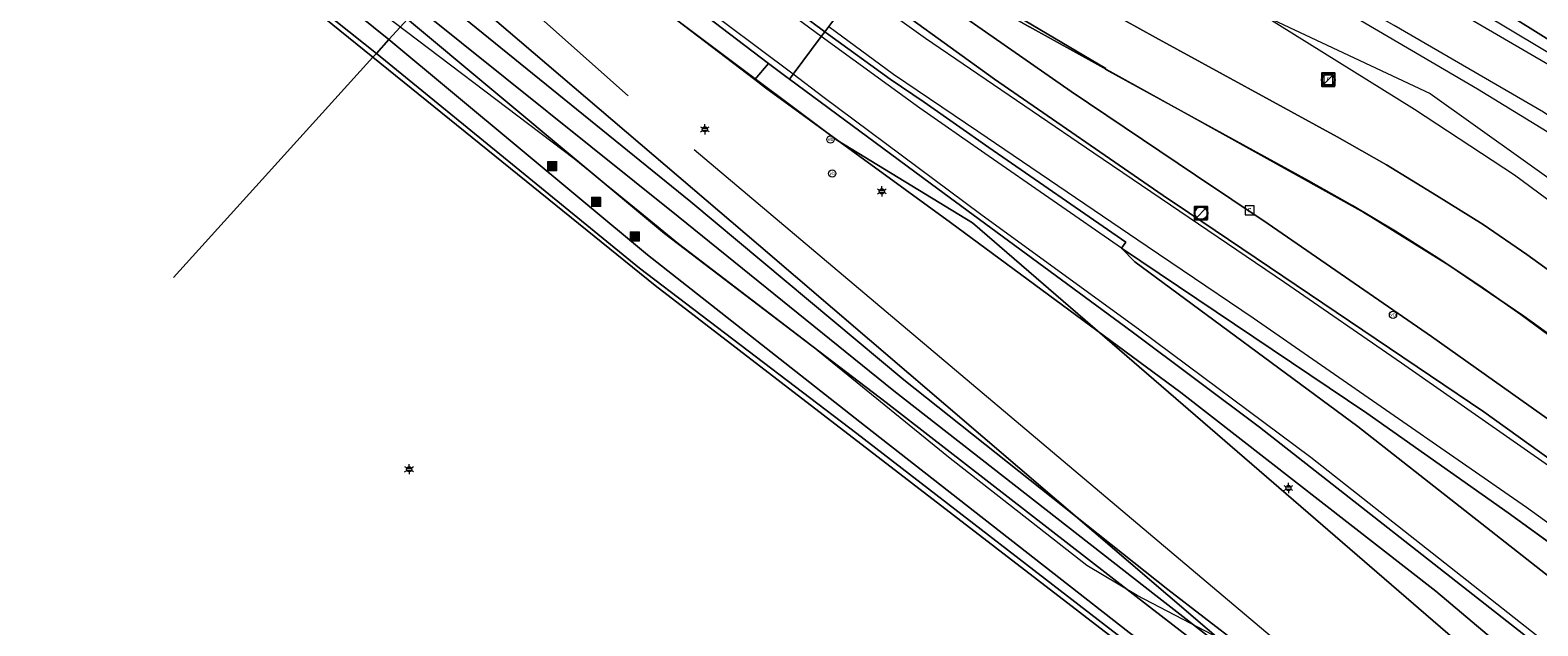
# Model space of a CAD drawing. Header units: metres. Extents: x 163628 to 167676, y 402708 to 405373.
# Tile 5 of 256: x 163904 to 163997, y 403097 to 403133. Entities that reach past the tile are written whole.
import ezdxf
from ezdxf.enums import TextEntityAlignment as Align

# ---------------------------------------------------------------- set-up
doc = ezdxf.new("R2010")
doc.units = ezdxf.units.M
doc.layers.get('0').update_dxf_attribs({"lineweight": 25})
for name, color, linetype, lineweight in [('X-CA190022.004-UO-BGT_Ondergrond$0$GE_117_WGIGeleideconstructie_Grens_GEM', 253, 'X-CA190022.004-UO-BGT_Ondergrond$0$Vangrail', 9), ('X-CA190022.004-UO-BGT_Ondergrond$0$GE_203_VGOHaag_Lijn_GEM', 253, 'X-CA190022.004-UO-BGT_Ondergrond$0$Heg', 9), ('X-CA190022.004-UO-BGT_Ondergrond$0$GE_208_SHDDraadraster_Lijn_GEM', 253, 'X-CA190022.004-UO-BGT_Ondergrond$0$RASTER', 9), ('X-CA190022.004-UO-BGT_Ondergrond$0$GE_214_Wegmarkering_Lijn_GEM', 253, 'Continuous', 9), ('X-CA190022.004-UO-BGT_Ondergrond$0$GE_244_Taludlijn_Lijn_GEM', 253, 'Continuous', 9), ('X-CA190022.004-UO-BGT_Ondergrond$0$GE_311_WGDRijbaanRegionaleweg_Vlak_GEM', 253, 'Continuous', 9), ('X-CA190022.004-UO-BGT_Ondergrond$0$GE_316_WGDFietspad_Vlak_GEM', 253, 'Continuous', 9), ('X-CA190022.004-UO-BGT_Ondergrond$0$GE_367_OWGBerm_groenvoorziening_grasenk_GEM', 253, 'Continuous', 9), ('X-CA190022.004-UO-BGT_Ondergrond$0$GE_461_BTDGraslandoverig_Vlak_GEM', 253, 'Continuous', 9), ('X-CA190022.004-UO-BGT_Ondergrond$0$GE_479_BTDGroenvoorziening_grasenkruida_GEM', 253, 'Continuous', 9), ('X-CA190022.004-UO-BGT_Ondergrond$0$GE_502_WTDWaterloop_Vlak_GEM', 253, 'Continuous', 9), ('X-CA190022.004-UO-BGT_Ondergrond$0$GE_504_WTDWaterloop_sloot_Vlak_GEM', 253, 'Continuous', 9), ('X-CA190022.004-UO-BGT_Ondergrond$0$GE_541_OWTOever_slootkant_Vlak_GEM', 253, 'Continuous', 9), ('X-CA190022.004-UO-BGT_Ondergrond$0$GE_661_SHDMuurGroterDan30cm_Vlak_GEM', 253, 'Continuous', 9), ('X-CA190022.004-UO-BGT_Ondergrond$0$GE_814_BRDVerkeersbord_Punt_GEM', 253, 'Continuous', 9), ('X-CA190022.004-UO-BGT_Ondergrond$0$GE_861_PALLichtmast_Punt_GEM', 253, 'Continuous', 9), ('X-CA190022.004-UO-BGT_Ondergrond$0$GE_885_PutInspectieofRioolput_Punt_GEM', 253, 'Continuous', 9), ('X-CA190022.004-UO-BGT_Ondergrond$0$GE_925_STMKunstobject_Punt_GEM', 253, 'Continuous', 9), ('X-CA190022.004-UO-BGT_Ondergrond$0$N-WE-RI-PUT_INSPECTIE-S', 253, 'Continuous', 9), ('X-CA190022.004-UO-KAD_Percelen$0$B-WE-KG-GRENS_PERCEEL-GV', 150, 'Continuous', 9), ('X-CA190022.004-UO-WHM_Riolering gemeente_NLCS$0$B-WE-RI-PUT-S', 214, 'Continuous', 15)]:
    doc.layers.add(name, color=color, linetype=linetype, lineweight=lineweight)
doc.styles.add('X-CA190022.004-UO-BGT_Ondergrond$0$NLCS-ISO', font='NLCS-ISO.ttf')
doc.linetypes.add('X-CA190022.004-UO-BGT_Ondergrond$0$Heg', pattern='A,5,-1.5,[2,dgnlstyle-meierijstad.shx,S=0.007937,R=45,X=0,Y=0],-1.5', length=8)
doc.linetypes.add('X-CA190022.004-UO-BGT_Ondergrond$0$RASTER', pattern='A,5,-1.5,[2,dgnlstyle-Veghel.shx,S=0.007937,R=0,X=0,Y=0],-1.5', length=8)
doc.linetypes.add('X-CA190022.004-UO-BGT_Ondergrond$0$Vangrail', pattern='A,10,-1.5,[3,dgnlstyle-Veghel.shx,S=0.007937,R=90,X=0,Y=0.5],-1,[3,dgnlstyle-Veghel.shx,S=0.007937,R=270,X=0,Y=-0.5],-1.5', length=14)

# ---------------------------------------------------------------- blocks, each defined once
blk = doc.blocks.new('X-CA190022.004-UO-BGT_Ondergrond$0$SIE-WEG_PAAL_VERKEERSBORD-SO')
at = {"linetype": 'ByBlock', "lineweight": 18}
blk.add_circle((0, 0), 1.5, dxfattribs=at)
at = {"linetype": 'ByBlock', "lineweight": 18, "style": 'X-CA190022.004-UO-BGT_Ondergrond$0$NLCS-ISO'}
blk.add_text('vb', height=1.5, dxfattribs=at).set_placement((0, 0.13), align=Align.MIDDLE_CENTER)
blk = doc.blocks.new('X-CA190022.004-UO-BGT_Ondergrond$0$IMGEOVerkeersbord')
at = {"xscale": 5, "yscale": 5, "zscale": 5}
blk.add_blockref('X-CA190022.004-UO-BGT_Ondergrond$0$SIE-WEG_PAAL_VERKEERSBORD-SO', (0, 0), dxfattribs=at)
blk = doc.blocks.new('X-CA190022.004-UO-BGT_Ondergrond$0$SRI-PUT_INSPECTIEPUT_RIOOLPUT-SO')
at = {"color": 0, "linetype": 'ByBlock', "lineweight": 18}
blk.add_lwpolyline([(-1.12, -1.12), (1.12, -1.12), (1.12, 1.12), (-1.12, 1.12)], close=True, dxfattribs=at)
at = {"color": 0, "linetype": 'ByBlock', "lineweight": 18, "style": 'X-CA190022.004-UO-BGT_Ondergrond$0$NLCS-ISO'}
blk.add_text('r', height=1.5, dxfattribs=at).set_placement((0, 0.28), align=Align.MIDDLE_CENTER)
blk = doc.blocks.new('X-CA190022.004-UO-BGT_Ondergrond$0$IMGEOInspectierioolput')
at = {"layer": 'X-CA190022.004-UO-BGT_Ondergrond$0$N-WE-RI-PUT_INSPECTIE-S', "xscale": 10, "yscale": 10, "zscale": 10}
blk.add_blockref('X-CA190022.004-UO-BGT_Ondergrond$0$SRI-PUT_INSPECTIEPUT_RIOOLPUT-SO', (0, 0), dxfattribs=at)
blk = doc.blocks.new('X-CA190022.004-UO-BGT_Ondergrond$0$N-SIE-WEG_LICHTMAST-SO')
h = blk.add_hatch(color=256)
h.paths.add_polyline_path([(1.16, 0.5, 0.658505), (-1.16, 0.5)])
h.paths.add_polyline_path([(-1.16, -0.5, 0.658505), (1.16, -0.5)])
at = {"flags": 128}
for points in [[(-2.19, 1.27), (-1.1, 0.63)], [(-1.16, 0.5), (1.16, 0.5)], [(0, 1.27), (0, 2.53)], [(1.1, 0.63), (2.19, 1.27)], [(-2.19, -1.27), (-1.1, -0.63)], [(-1.16, -0.5), (1.16, -0.5)], [(0, -1.27), (0, -2.53)], [(2.19, -1.27), (1.1, -0.63)]]:
    blk.add_lwpolyline(points, dxfattribs=at)
at = {"ltscale": 0.5}
blk.add_circle((0, 0), 1.27, dxfattribs=at)
at = {"style": 'X-CA190022.004-UO-BGT_Ondergrond$0$NLCS-ISO'}
blk.add_attdef('TYPE', text='', height=1.8, dxfattribs=at).set_placement((0, 2.53), align=Align.BOTTOM_CENTER)
blk = doc.blocks.new('X-CA190022.004-UO-BGT_Ondergrond$0$IMGEOLichtmastpaal')
at = {"xscale": 5, "yscale": 5, "zscale": 5}
blk.add_blockref('X-CA190022.004-UO-BGT_Ondergrond$0$N-SIE-WEG_LICHTMAST-SO', (0, 6.4), dxfattribs=at)
blk = doc.blocks.new('*U25')
at = {"layer": 'X-CA190022.004-UO-BGT_Ondergrond$0$GE_925_STMKunstobject_Punt_GEM'}
h = blk.add_hatch(color=30, dxfattribs=at)
edge = h.paths.add_edge_path()
edge.add_spline(control_points=[(-15.9, -13.3), (-15.9, -15.9), (-13.3, -15.9)], knot_values=[0, 0, 0, 1, 1, 1], degree=2, periodic=0)
edge.add_line((-13.3, -15.9), (13.3, -15.9))
edge.add_spline(control_points=[(13.3, -15.9), (15.9, -15.9), (15.9, -13.3)], knot_values=[0, 0, 0, 1, 1, 1], degree=2, periodic=0)
edge.add_line((15.9, -13.3), (15.9, 13.3))
edge.add_spline(control_points=[(15.9, 13.3), (15.9, 15.9), (13.3, 15.9)], knot_values=[0, 0, 0, 1, 1, 1], degree=2, periodic=0)
edge.add_line((13.3, 15.9), (-13.3, 15.9))
edge.add_spline(control_points=[(-13.3, 15.9), (-15.9, 15.9), (-15.9, 13.3)], knot_values=[0, 0, 0, 1, 1, 1], degree=2, periodic=0)
edge.add_line((-15.9, 13.3), (-15.9, -13.3))
blk = doc.blocks.new('X-CA190022.004-UO-BGT_Ondergrond$0$IMGEOKunstobject')
at = {"layer": 'X-CA190022.004-UO-BGT_Ondergrond$0$GE_925_STMKunstobject_Punt_GEM'}
h = blk.add_hatch(color=0, dxfattribs=at)
edge = h.paths.add_edge_path()
edge.add_line((7.9, 9.1), (-7.9, 9.1))
edge.add_spline(control_points=[(-7.9, 9.1), (-9.1, 8.8), (-9.1, 7.9)], knot_values=[0, 0, 0, 1, 1, 1], degree=2, periodic=0)
edge.add_line((-9.1, 7.9), (-9.1, -7.9))
edge.add_spline(control_points=[(-9.1, -7.9), (-9.1, -9), (-7.7, -9.1)], knot_values=[0, 0, 0, 1, 1, 1], degree=2, periodic=0)
edge.add_line((-7.7, -9.1), (7.7, -9.1))
edge.add_spline(control_points=[(7.7, -9.1), (9.1, -9), (9.1, -7.9)], knot_values=[0, 0, 0, 1, 1, 1], degree=2, periodic=0)
edge.add_line((9.1, -7.9), (9.1, 7.9))
edge.add_spline(control_points=[(9.1, 7.9), (8.8, 9.1), (7.9, 9.1)], knot_values=[0, 0, 0, 1, 1, 1], degree=2, periodic=0)
h = blk.add_hatch(color=0, dxfattribs=at)
edge = h.paths.add_edge_path(flags=0)
edge.add_spline(control_points=[(-6.4, -6.2), (-6.4, -6.4), (-6.2, -6.4)], knot_values=[0, 0, 0, 1, 1, 1], degree=2, periodic=0)
edge.add_line((-6.2, -6.4), (6.2, -6.4))
edge.add_spline(control_points=[(6.2, -6.4), (6.4, -6.4), (6.4, -6.2)], knot_values=[0, 0, 0, 1, 1, 1], degree=2, periodic=0)
edge.add_line((6.4, -6.2), (6.4, 6.2))
edge.add_spline(control_points=[(6.4, 6.2), (6.4, 6.3), (6.2, 6.4)], knot_values=[0, 0, 0, 1, 1, 1], degree=2, periodic=0)
edge.add_line((6.2, 6.4), (-6.2, 6.4))
edge.add_spline(control_points=[(-6.2, 6.4), (-6.3, 6.4), (-6.4, 6.2)], knot_values=[0, 0, 0, 1, 1, 1], degree=2, periodic=0)
edge.add_line((-6.4, 6.2), (-6.4, -6.2))
at = {"layer": 'X-CA190022.004-UO-BGT_Ondergrond$0$GE_925_STMKunstobject_Punt_GEM', "color": 0}
blk.add_blockref('*U25', (0, 0), dxfattribs=at)
blk = doc.blocks.new('X-CA190022.004-UO-WHM_Riolering gemeente_NLCS$0$B-SRI-PUT_BETON-SO')
blk.add_line((-1.41, -1.41), (1.41, 1.41))
at = {"lineweight": -3, "flags": 128}
blk.add_lwpolyline([(2, -2), (2, 2), (-2, 2), (-2, -2)], close=True, dxfattribs=at)
at = {"lineweight": -3}
blk.add_circle((0, 0), 2, dxfattribs=at)

msp = doc.modelspace()

# ---------------------------------------------------------------- linework, layer by layer
at = {"layer": 'X-CA190022.004-UO-BGT_Ondergrond$0$GE_117_WGIGeleideconstructie_Grens_GEM'}
for p, q in [((163948.49, 403130.221), (163934.527, 403140.883)), ((163949.159, 403129.71), (163948.49, 403130.221)), ((163960.551, 403121.41), (163949.159, 403129.71)), ((163974.748, 403110.932), (163960.551, 403121.41)), ((163990.477, 403098.694), (163974.748, 403110.932))]:
    msp.add_line(p, q, dxfattribs=at)
at = {"layer": 'X-CA190022.004-UO-BGT_Ondergrond$0$GE_203_VGOHaag_Lijn_GEM'}
for p, q in [((163957.441, 403136.855), (163967.993, 403129.482)), ((163967.993, 403129.482), (163975.661, 403124.326))]:
    msp.add_line(p, q, dxfattribs=at)
at = {"layer": 'X-CA190022.004-UO-BGT_Ondergrond$0$GE_208_SHDDraadraster_Lijn_GEM'}
for p, q in [((163975.661, 403124.326), (163980.128, 403121.322)), ((163980.128, 403121.322), (163990.198, 403114.381)), ((163990.198, 403114.381), (164005.092, 403103.832))]:
    msp.add_line(p, q, dxfattribs=at)
at = {"layer": 'X-CA190022.004-UO-BGT_Ondergrond$0$GE_214_Wegmarkering_Lijn_GEM'}
for p, q in [((163959.013, 403132.74), (163955.021, 403135.62)), ((163950.851, 403130.547), (163944.603, 403135.258)), ((163952.594, 403132.878), (163951.112, 403133.956)), ((163958.666, 403128.462), (163952.594, 403132.878)), ((163953.049, 403133.486), (163957.05, 403130.556)), ((163961.799, 403130.863), (163959.013, 403132.74)), ((163952.692, 403129.159), (163950.851, 403130.547)), ((163957.05, 403130.556), (163962.241, 403127.045)), ((163969.39, 403125.678), (163961.799, 403130.863)), ((163962.435, 403121.908), (163952.692, 403129.159)), ((163962.663, 403125.664), (163958.666, 403128.462)), ((163962.241, 403127.045), (163972.68, 403119.958)), ((163971.101, 403119.837), (163962.663, 403125.664)), ((163981.138, 403117.703), (163969.39, 403125.678)), ((163972.234, 403114.771), (163962.435, 403121.908)), ((163986.224, 403109.663), (163971.101, 403119.837)), ((163972.68, 403119.958), (163979.211, 403115.525)), ((163971.911, 403118.992), (163985.663, 403108.847)), ((163988.361, 403112.741), (163981.138, 403117.703)), ((163979.211, 403115.525), (163996.051, 403103.873)), ((163982.759, 403106.926), (163972.234, 403114.771)), ((163998.501, 403105.657), (163988.361, 403112.741)), ((163994.921, 403103.512), (163986.224, 403109.663)), ((163985.663, 403108.847), (163998.28, 403098.935)), ((163998.515, 403094.523), (163982.759, 403106.926)), ((163999.653, 403100.092), (163994.921, 403103.512)), ((163996.051, 403103.873), (164005.89, 403096.759))]:
    msp.add_line(p, q, dxfattribs=at)
at = {"layer": 'X-CA190022.004-UO-BGT_Ondergrond$0$GE_244_Taludlijn_Lijn_GEM'}
for p, q in [((163919.885, 403147.756), (163940.699, 403129.206)), ((163937.371, 403125.337), (163917.627, 403140.293)), ((163989.149, 403128.38), (163979.735, 403134.231)), ((163979.735, 403134.231), (163990.116, 403129.364)), ((163990.116, 403129.364), (164006.078, 403117.952)), ((163995.317, 403124.335), (163989.149, 403128.38)), ((163944.75, 403125.898), (163982.184, 403094.34)), ((163941.407, 403122.04), (163937.371, 403125.337)), ((164005.495, 403116.734), (163995.317, 403124.335)), ((163943.797, 403120.102), (163941.407, 403122.04)), ((163951.824, 403113.958), (163943.797, 403120.102)), ((163960.433, 403106.952), (163951.824, 403113.958)), ((163968.951, 403100.272), (163960.433, 403106.952)), ((163972.055, 403098.423), (163968.951, 403100.272)), ((163980.055, 403094.262), (163972.055, 403098.423))]:
    msp.add_line(p, q, dxfattribs=at)
at = {"layer": 'X-CA190022.004-UO-BGT_Ondergrond$0$GE_311_WGDRijbaanRegionaleweg_Vlak_GEM', "flags": 128}
for points in [[(163920.519, 403163.071), (163933.469, 403152.357), (163934.601, 403151.471), (163934.857, 403151.796), (163946.13, 403142.901), (163954.791, 403136.379), (163955.065, 403136.181), (163954.78, 403135.8), (163953.049, 403133.486), (163952.809, 403133.164), (163951.294, 403134.291), (163945.418, 403138.801), (163941.007, 403142.194), (163933.24, 403148.394), (163928.384, 403152.249), (163916.518, 403162.099), (163903.183, 403173.423), (163898.284, 403177.583), (163898.606, 403177.946), (163900.495, 403180.081), (163905.334, 403175.934), (163909.887, 403172.032), (163920.519, 403163.071)], [(163898.284, 403177.583), (163903.183, 403173.423), (163916.518, 403162.099), (163928.384, 403152.249), (163933.24, 403148.394), (163941.007, 403142.194), (163945.418, 403138.801), (163951.294, 403134.291), (163952.809, 403133.164), (163952.594, 403132.878), (163950.851, 403130.547), (163950.626, 403130.246), (163950.406, 403130.409), (163949.351, 403131.211), (163940.676, 403137.809), (163933.352, 403143.473), (163927.68, 403148.011), (163919.527, 403154.687), (163905.759, 403166.231), (163895.843, 403174.724), (163896.143, 403175.075), (163897.991, 403177.241), (163898.284, 403177.583)], [(163999.653, 403100.092), (163994.921, 403103.512), (163986.224, 403109.663), (163971.101, 403119.837), (163971.357, 403120.207), (163962.92, 403126.033), (163958.927, 403128.828), (163956.841, 403130.246), (163953.041, 403132.991), (163952.809, 403133.164), (163953.049, 403133.486), (163954.78, 403135.8), (163955.065, 403136.181)], [(163955.065, 403136.181), (163963.278, 403130.238), (163973.934, 403122.89), (163974.409, 403122.57), (163993.429, 403109.739), (164000.422, 403104.701)], [(164013.529, 403081.379), (163995.891, 403096.032), (163979.592, 403108.808), (163971.758, 403114.67), (163959.772, 403123.476), (163950.626, 403130.246), (163950.851, 403130.547), (163952.594, 403132.878), (163952.809, 403133.164), (163953.041, 403132.991), (163956.841, 403130.246), (163958.927, 403128.828), (163962.92, 403126.033), (163971.357, 403120.207), (163971.101, 403119.837), (163971.911, 403118.992), (163985.663, 403108.847)], [(163994.921, 403103.512), (163999.653, 403100.092), (164006.644, 403094.912), (164012.295, 403090.546), (164017.137, 403086.652), (164021.645, 403082.889), (164019.938, 403080.905), (164013.687, 403086.22), (163998.28, 403098.935), (163985.663, 403108.847), (163971.911, 403118.992), (163971.101, 403119.837), (163986.224, 403109.663), (163994.921, 403103.512)], [(163985.663, 403108.847), (163998.28, 403098.935)]]:
    msp.add_lwpolyline(points, dxfattribs=at)
at = {"layer": 'X-CA190022.004-UO-BGT_Ondergrond$0$GE_316_WGDFietspad_Vlak_GEM', "flags": 128}
for points in [[(163969.585, 403135.261), (163969.326, 403134.946), (163973.195, 403132.815), (163984.388, 403126.693), (163987.435, 403124.968), (163990.518, 403123.065), (163993.378, 403121.287), (163996.071, 403119.44), (164000.887, 403115.96)], [(163998.533, 403113.73), (163995.897, 403115.633), (163991.262, 403118.788), (163986.435, 403121.788), (163986.033, 403122.021), (163975.135, 403128.083), (163965.427, 403133.463)]]:
    msp.add_lwpolyline(points, dxfattribs=at)
at = {"layer": 'X-CA190022.004-UO-BGT_Ondergrond$0$GE_367_OWGBerm_groenvoorziening_grasenk_GEM', "flags": 128}
for points in [[(163803.702, 403253.9), (163845.825, 403217.695), (163864.348, 403201.77), (163873.321, 403194.035), (163881.892, 403186.646), (163895.843, 403174.724), (163905.759, 403166.231), (163919.527, 403154.687), (163927.68, 403148.011), (163933.352, 403143.473), (163940.676, 403137.809), (163949.351, 403131.211), (163948.49, 403130.221), (163934.527, 403140.883), (163930.602, 403143.645), (163923.544, 403149.674), (163902.475, 403167.394), (163877.352, 403188.924), (163870.972, 403194.353), (163868.994, 403196.036), (163860.428, 403203.445), (163846.23, 403215.725), (163840.418, 403220.803)], [(164005.092, 403103.832), (163990.198, 403114.381), (163980.128, 403121.322), (163975.661, 403124.326), (163967.993, 403129.482), (163957.441, 403136.855), (163955.492, 403138.29), (163951.254, 403141.408), (163950.545, 403141.93), (163945.493, 403145.795), (163937.696, 403152.028), (163935.35, 403153.931), (163935.886, 403154.605)], [(163935.886, 403154.605), (163935.992, 403154.517), (163944.734, 403147.241), (163947.528, 403144.995), (163950.143, 403142.986), (163951.705, 403141.939), (163953.66, 403140.628), (163956.112, 403139.002), (163956.822, 403138.531), (163957.048, 403138.382), (163959.852, 403136.703), (163965.427, 403133.463), (163975.135, 403128.083), (163986.033, 403122.021), (163986.435, 403121.788), (163991.262, 403118.788), (163995.897, 403115.633), (163998.533, 403113.73)], [(164000.422, 403104.701), (163993.429, 403109.739), (163974.409, 403122.57), (163973.934, 403122.89), (163963.278, 403130.238), (163955.065, 403136.181), (163954.791, 403136.379), (163946.13, 403142.901), (163934.857, 403151.796), (163935.089, 403151.891), (163935.235, 403152.019), (163934.504, 403152.869), (163935.35, 403153.931), (163937.696, 403152.028), (163945.493, 403145.795), (163950.545, 403141.93), (163951.254, 403141.408), (163955.492, 403138.29), (163957.441, 403136.855), (163967.993, 403129.482), (163975.661, 403124.326)], [(163948.49, 403130.221), (163949.351, 403131.211), (163950.406, 403130.409), (163950.626, 403130.246), (163959.772, 403123.476), (163971.758, 403114.67), (163979.592, 403108.808), (163995.891, 403096.032), (164013.529, 403081.379)], [(164007.713, 403084.139), (163990.477, 403098.694), (163974.748, 403110.932), (163960.551, 403121.41), (163949.159, 403129.71), (163948.49, 403130.221)], [(163975.661, 403124.326), (163980.128, 403121.322), (163990.198, 403114.381), (164005.092, 403103.832)]]:
    msp.add_lwpolyline(points, dxfattribs=at)
at = {"layer": 'X-CA190022.004-UO-BGT_Ondergrond$0$GE_461_BTDGraslandoverig_Vlak_GEM', "flags": 128}
for points in [[(163860.741, 403197.39), (163861.616, 403197.257), (163862.728, 403196.472), (163863.919, 403195.322), (163873.892, 403180.446), (163878.194, 403174.179), (163882.634, 403169.425), (163894.779, 403159.74), (163910.285, 403147.543), (163927.096, 403133.946), (163925.952, 403132.681), (163909.238, 403146.132), (163893.728, 403158.372), (163881.684, 403168.192), (163876.867, 403172.956), (163872.427, 403179.206), (163862.994, 403194.419), (163861.982, 403194.941), (163860.741, 403197.39)], [(163925.181, 403131.829), (163908.537, 403145.063), (163892.953, 403157.826), (163881.106, 403167.257), (163876.245, 403172.397), (163871.622, 403178.704), (163861.982, 403194.941), (163862.994, 403194.419), (163872.427, 403179.206), (163876.867, 403172.956), (163881.684, 403168.192), (163893.728, 403158.372), (163909.238, 403146.132), (163925.952, 403132.681), (163925.181, 403131.829)], [(164005.373, 403072.551), (163988.737, 403085.446), (163972.816, 403097.727), (163956.594, 403110.308), (163942.936, 403120.728), (163927.096, 403133.946), (163927.727, 403134.642), (163943.773, 403121.787), (163957.07, 403111.044), (163973.214, 403098.434), (163989.144, 403086.011), (163994.22, 403082.458), (163992.448, 403084.452), (163989.618, 403086.721), (163973.959, 403098.803), (163957.69, 403111.711), (163944.546, 403122.688), (163928.614, 403135.623), (163870.972, 403194.353), (163877.352, 403188.924)], [(163877.352, 403188.924), (163902.475, 403167.394), (163923.544, 403149.674), (163930.602, 403143.645), (163934.527, 403140.883), (163948.49, 403130.221), (163949.159, 403129.71), (163960.551, 403121.41), (163974.748, 403110.932), (163990.477, 403098.694), (164007.713, 403084.139)], [(163928.614, 403135.623), (163944.546, 403122.688), (163957.69, 403111.711), (163973.959, 403098.803), (163989.618, 403086.721), (163992.448, 403084.452), (163994.22, 403082.458), (163989.144, 403086.011), (163973.214, 403098.434), (163957.07, 403111.044), (163943.773, 403121.787), (163927.727, 403134.642), (163928.614, 403135.623)], [(164004.353, 403070.984), (163987.708, 403084.053), (163971.577, 403096.136), (163955.258, 403108.891), (163941.891, 403119.407), (163925.952, 403132.681), (163927.096, 403133.946), (163942.936, 403120.728), (163956.594, 403110.308), (163972.816, 403097.727), (163988.737, 403085.446), (164005.373, 403072.551), (164004.353, 403070.984)], [(164003.925, 403070.335), (163987.111, 403083.332), (163971.277, 403095.677), (163954.786, 403108.416), (163941.398, 403118.598), (163925.181, 403131.829), (163925.952, 403132.681), (163941.891, 403119.407), (163955.258, 403108.891), (163971.577, 403096.136), (163987.708, 403084.053), (164004.353, 403070.984), (164003.925, 403070.335)]]:
    msp.add_lwpolyline(points, dxfattribs=at)
at = {"layer": 'X-CA190022.004-UO-BGT_Ondergrond$0$GE_479_BTDGroenvoorziening_grasenkruida_GEM', "flags": 128}
for points in [[(164000.887, 403115.96), (163996.071, 403119.44), (163993.378, 403121.287), (163990.518, 403123.065), (163987.435, 403124.968), (163984.388, 403126.693), (163973.195, 403132.815), (163969.326, 403134.946), (163969.585, 403135.261), (163972.997, 403139.433), (163973.116, 403139.578), (163973.165, 403139.638), (163973.087, 403139.697), (163972.302, 403142.964), (163972.11, 403143.76), (163971.81, 403145.89), (163971.951, 403146.87), (163972.15, 403148.25), (163986.375, 403174.32), (163994.44, 403189.1)], [(164021.456, 403112.63), (164021.313, 403111.925), (164019.978, 403110.585), (164019.25, 403110.638), (164001.261, 403124.595), (163993.033, 403129.627), (163982.623, 403135.745), (163974.999, 403140.382), (163973.257, 403141.702), (163972.721, 403142.352), (163972.444, 403144.497), (163972.54, 403146.614), (163972.892, 403146.461), (163973.525, 403146.186), (164004.105, 403127.874), (164014.567, 403120.11), (164021.459, 403113.493), (164021.456, 403112.63)]]:
    msp.add_lwpolyline(points, dxfattribs=at)
at = {"layer": 'X-CA190022.004-UO-BGT_Ondergrond$0$GE_502_WTDWaterloop_Vlak_GEM', "flags": 128}
for points in [[(163814.92, 403199.007), (163831.641, 403218.219), (163855.887, 403199.887), (163860.471, 403197.472), (163871.5, 403178.508), (163875.45, 403173.045), (163876.107, 403172.244), (163880.82, 403167.27), (163924.961, 403131.586), (163912.681, 403118.013)], [(163912.681, 403118.013), (163924.961, 403131.586), (163942.357, 403117.523), (163986.895, 403083.244), (164012.34, 403063.661), (163988.433, 403055.253)]]:
    msp.add_lwpolyline(points, dxfattribs=at)
at = {"layer": 'X-CA190022.004-UO-BGT_Ondergrond$0$GE_504_WTDWaterloop_sloot_Vlak_GEM', "flags": 128}
msp.add_lwpolyline([(163973.076, 403145.339), (163997.447, 403131.132), (164001.981, 403128.232), (164006.703, 403124.765), (164013.931, 403119.376), (164019.887, 403114.318), (164020.387, 403113.514), (164020.69, 403112.607), (164020.686, 403111.842), (164019.897, 403111.361), (164019.602, 403111.456), (164017.965, 403112.576), (164003.462, 403123.936), (163997.102, 403128.206), (163987.897, 403133.555), (163978.253, 403139.045), (163975.789, 403140.77), (163973.759, 403142.733), (163973.338, 403143.513), (163973.161, 403144.308), (163973.076, 403145.339)], dxfattribs=at)
at = {"layer": 'X-CA190022.004-UO-BGT_Ondergrond$0$GE_541_OWTOever_slootkant_Vlak_GEM', "flags": 128}
for points in [[(163972.892, 403146.461), (163973.525, 403146.186), (164004.105, 403127.874), (164014.567, 403120.11), (164021.459, 403113.493), (164021.456, 403112.63), (164021.313, 403111.925), (164019.978, 403110.585), (164019.25, 403110.638), (164001.261, 403124.595), (163993.033, 403129.627), (163982.623, 403135.745), (163974.999, 403140.382), (163973.257, 403141.702), (163972.721, 403142.352), (163972.444, 403144.497), (163972.54, 403146.614), (163972.892, 403146.461)], [(163973.076, 403145.339), (163997.447, 403131.132), (164001.981, 403128.232), (164006.703, 403124.765), (164013.931, 403119.376), (164019.887, 403114.318), (164020.387, 403113.514), (164020.69, 403112.607), (164020.686, 403111.842), (164019.897, 403111.361), (164019.602, 403111.456), (164017.965, 403112.576), (164003.462, 403123.936), (163997.102, 403128.206), (163987.897, 403133.555), (163978.253, 403139.045), (163975.789, 403140.77), (163973.759, 403142.733), (163973.338, 403143.513), (163973.161, 403144.308), (163973.076, 403145.339)]]:
    msp.add_lwpolyline(points, dxfattribs=at)
at = {"layer": 'X-CA190022.004-UO-BGT_Ondergrond$0$GE_661_SHDMuurGroterDan30cm_Vlak_GEM', "flags": 128}
for points in [[(163924.961, 403131.586), (163880.82, 403167.27), (163876.107, 403172.244), (163875.45, 403173.045), (163871.5, 403178.508), (163860.471, 403197.472), (163860.741, 403197.39), (163861.982, 403194.941), (163871.622, 403178.704), (163876.245, 403172.397), (163881.106, 403167.257), (163892.953, 403157.826), (163908.537, 403145.063), (163925.181, 403131.829), (163924.961, 403131.586)], [(164012.34, 403063.661), (163986.895, 403083.244), (163942.357, 403117.523), (163924.961, 403131.586), (163925.181, 403131.829), (163941.398, 403118.598), (163954.786, 403108.416), (163971.277, 403095.677), (163987.111, 403083.332), (164003.925, 403070.335), (164012.34, 403063.661)]]:
    msp.add_lwpolyline(points, dxfattribs=at)
at = {"layer": 'X-CA190022.004-UO-KAD_Percelen$0$B-WE-KG-GRENS_PERCEEL-GV', "flags": 128}
for points in [[(163986.805, 403056.602), (163988.881, 403059.062), (164005.008, 403078.166), (163983.216, 403090.521), (163948.726, 403120.039), (163918.572, 403145.78), (163896.276, 403164.94), (163884.246, 403175.487), (163864.145, 403195.719), (163856.763, 403203.077), (163846.648, 403211.559), (163832.005, 403224.052), (163804.154, 403247.719), (163777.26, 403270.884), (163751.827, 403292.379), (163718.294, 403320.865), (163693, 403339.322), (163678.617, 403351.124), (163657.149, 403369.562), (163628.476, 403394.003)], [(163804.154, 403247.719), (163832.005, 403224.052), (163846.648, 403211.559), (163856.763, 403203.077), (163864.145, 403195.719), (163884.246, 403175.487), (163896.276, 403164.94), (163918.572, 403145.78), (163948.726, 403120.039), (163983.216, 403090.521), (164005.008, 403078.166), (164007.974, 403081.606), (163961.91, 403121.39), (163953.603, 403126.462), (163938.264, 403137.97), (163916.342, 403155.991), (163884.498, 403183.483), (163808.515, 403248.408)], [(163808.515, 403248.408), (163884.498, 403183.483), (163916.342, 403155.991), (163938.264, 403137.97), (163953.603, 403126.462), (163961.91, 403121.39), (164007.974, 403081.606)], [(163998.202, 403113.9), (163995.713, 403115.734), (163993.18, 403117.508), (163990.605, 403119.219), (163987.989, 403120.867), (163985.333, 403122.451), (163982.64, 403123.97), (163970.089, 403130.861), (163970.126, 403130.903), (163958.273, 403137.927), (163948.27, 403144.864), (163940.35, 403151.579), (163911.989, 403175.753), (163909.91, 403177.332), (163888.885, 403193.292), (163887.341, 403194.464)], [(164005.48, 403127.627), (163986.647, 403139.42)], [(163958.273, 403137.927), (163970.126, 403130.903), (163970.089, 403130.861), (163982.64, 403123.97), (163985.333, 403122.451), (163987.989, 403120.867), (163990.605, 403119.219), (163993.18, 403117.508), (163995.713, 403115.734), (163998.202, 403113.9)]]:
    msp.add_lwpolyline(points, dxfattribs=at)
msp.add_lwpolyline([(163987.804, 403173.587), (163973.192, 403147.657), (163980.651, 403143.091), (163986.647, 403139.42), (164005.48, 403127.627), (164019.807, 403116.013), (164045.923, 403138.62), (164006.241, 403171.486), (164001.609, 403165.649)], close=True, dxfattribs=at)

# ---------------------------------------------------------------- block references
at = {"layer": 'X-CA190022.004-UO-BGT_Ondergrond$0$GE_814_BRDVerkeersbord_Punt_GEM', "xscale": 0.03, "yscale": 0.03, "zscale": 0.02}
for p in [(163953.162, 403126.525), (163953.27, 403124.426), (163987.828, 403115.721)]:
    msp.add_blockref('X-CA190022.004-UO-BGT_Ondergrond$0$IMGEOVerkeersbord', p, dxfattribs=at)
at = {"layer": 'X-CA190022.004-UO-BGT_Ondergrond$0$GE_861_PALLichtmast_Punt_GEM', "xscale": 0.025, "yscale": 0.025, "zscale": 0.025}
for p in [(163945.417, 403126.994), (163956.327, 403123.171), (163927.192, 403106.049), (163981.382, 403104.89)]:
    msp.add_blockref('X-CA190022.004-UO-BGT_Ondergrond$0$IMGEOLichtmastpaal', p, dxfattribs=at)
at = {"layer": 'X-CA190022.004-UO-BGT_Ondergrond$0$GE_885_PutInspectieofRioolput_Punt_GEM', "xscale": 0.025, "yscale": 0.025, "zscale": 0.025}
for p in [(163983.835, 403130.197), (163978.995, 403122.155)]:
    msp.add_blockref('X-CA190022.004-UO-BGT_Ondergrond$0$IMGEOInspectierioolput', p, dxfattribs=at)
at = {"layer": 'X-CA190022.004-UO-BGT_Ondergrond$0$GE_925_STMKunstobject_Punt_GEM', "xscale": 0.02, "yscale": 0.02, "zscale": 0.02}
for p in [(163936.012, 403124.884), (163938.713, 403122.677), (163941.101, 403120.542)]:
    msp.add_blockref('X-CA190022.004-UO-BGT_Ondergrond$0$IMGEOKunstobject', p, dxfattribs=at)
at = {"layer": 'X-CA190022.004-UO-WHM_Riolering gemeente_NLCS$0$B-WE-RI-PUT-S', "xscale": 0.2, "yscale": 0.2, "zscale": 0.2}
for p in [(163983.84, 403130.208), (163976, 403121.984)]:
    msp.add_blockref('X-CA190022.004-UO-WHM_Riolering gemeente_NLCS$0$B-SRI-PUT_BETON-SO', p, dxfattribs=at)

doc.saveas('drawing.dxf')
